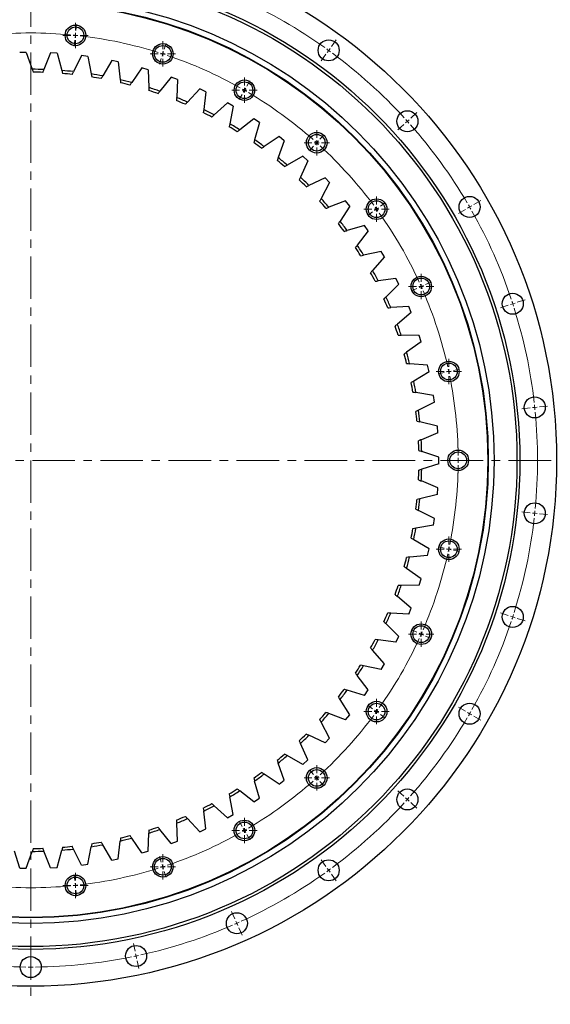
# Model space of a CAD drawing. Header units: millimetres. Extents: x -83 to 5272, y 4613 to 9294.
# Tile 5 of 10: x 1136 to 1691, y 7535 to 8565. Entities that reach past the tile are written whole.
import ezdxf

# ---------------------------------------------------------------- set-up
doc = ezdxf.new("R2010")
doc.units = ezdxf.units.MM
doc.header["$LTSCALE"] = 20
doc.linetypes.add('CENTER', pattern=[10.16, 6.35, -1.27, 1.27, -1.27])

# ---------------------------------------------------------------- blocks, each defined once
blk = doc.blocks.new('SW_CENTERMARKSYMBOL_3')
at = {"color": 0, "linetype": 'Continuous', "lineweight": 18}
for p, q in [((0, 5), (0, 13.25)), ((-5, 0), (-13.25, 0)), ((0, 0), (-2.5, 0)), ((0, 0), (0, 2.5)), ((0, 0), (0, -2.5)), ((0, 0), (2.5, 0)), ((5, 0), (13.25, 0)), ((0, -5), (0, -13.25))]:
    blk.add_line(p, q, dxfattribs=at)
blk = doc.blocks.new('SW_CENTERMARKSYMBOL_19')
at = {"color": 0, "linetype": 'Continuous', "lineweight": 18}
for p, q in [((0, 5), (0, 13.25)), ((-5, 0), (-13.25, 0)), ((0, 0), (-2.5, 0)), ((0, 0), (0, 2.5)), ((0, 0), (0, -2.5)), ((0, 0), (2.5, 0)), ((5, 0), (13.25, 0)), ((0, -5), (0, -13.25))]:
    blk.add_line(p, q, dxfattribs=at)
blk = doc.blocks.new('SW_CENTERMARKSYMBOL_20')
at = {"color": 0, "linetype": 'Continuous', "lineweight": 18}
for p, q in [((0, 5), (0, 13.25)), ((-5, 0), (-13.25, 0)), ((0, 0), (-2.5, 0)), ((0, 0), (0, 2.5)), ((0, 0), (0, -2.5)), ((0, 0), (2.5, 0)), ((5, 0), (13.25, 0)), ((0, -5), (0, -13.25))]:
    blk.add_line(p, q, dxfattribs=at)
blk = doc.blocks.new('SW_CENTERMARKSYMBOL_21')
at = {"color": 0, "linetype": 'Continuous', "lineweight": 18}
for p, q in [((0, 5), (0, 13.25)), ((-5, 0), (-13.25, 0)), ((0, 0), (-2.5, 0)), ((0, 0), (0, 2.5)), ((0, 0), (0, -2.5)), ((0, 0), (2.5, 0)), ((5, 0), (13.25, 0)), ((0, -5), (0, -13.25))]:
    blk.add_line(p, q, dxfattribs=at)
blk = doc.blocks.new('SW_CENTERMARKSYMBOL_22')
at = {"color": 0, "linetype": 'Continuous', "lineweight": 18}
for p, q in [((0, 5), (0, 13.25)), ((-5, 0), (-13.25, 0)), ((0, 0), (-2.5, 0)), ((0, 0), (0, 2.5)), ((0, 0), (0, -2.5)), ((0, 0), (2.5, 0)), ((5, 0), (13.25, 0)), ((0, -5), (0, -13.25))]:
    blk.add_line(p, q, dxfattribs=at)
blk = doc.blocks.new('SW_CENTERMARKSYMBOL_23')
at = {"color": 0, "linetype": 'Continuous', "lineweight": 18}
for p, q in [((0, 5), (0, 13.25)), ((-5, 0), (-13.25, 0)), ((0, 0), (-2.5, 0)), ((0, 0), (0, 2.5)), ((0, 0), (0, -2.5)), ((0, 0), (2.5, 0)), ((5, 0), (13.25, 0)), ((0, -5), (0, -13.25))]:
    blk.add_line(p, q, dxfattribs=at)
blk = doc.blocks.new('SW_CENTERMARKSYMBOL_24')
at = {"color": 0, "linetype": 'Continuous', "lineweight": 18}
for p, q in [((0, 5), (0, 13.25)), ((-5, 0), (-13.25, 0)), ((0, 0), (-2.5, 0)), ((0, 0), (0, 2.5)), ((0, 0), (0, -2.5)), ((0, 0), (2.5, 0)), ((5, 0), (13.25, 0)), ((0, -5), (0, -13.25))]:
    blk.add_line(p, q, dxfattribs=at)
blk = doc.blocks.new('SW_CENTERMARKSYMBOL_25')
at = {"color": 0, "linetype": 'Continuous', "lineweight": 18}
for p, q in [((0, 5), (0, 13.25)), ((-5, 0), (-13.25, 0)), ((0, 0), (-2.5, 0)), ((0, 0), (0, 2.5)), ((0, 0), (0, -2.5)), ((0, 0), (2.5, 0)), ((5, 0), (13.25, 0)), ((0, -5), (0, -13.25))]:
    blk.add_line(p, q, dxfattribs=at)
blk = doc.blocks.new('SW_CENTERMARKSYMBOL_26')
at = {"color": 0, "linetype": 'Continuous', "lineweight": 18}
for p, q in [((0, 5), (0, 13.25)), ((-5, 0), (-13.25, 0)), ((0, 0), (-2.5, 0)), ((0, 0), (0, 2.5)), ((0, 0), (0, -2.5)), ((0, 0), (2.5, 0)), ((5, 0), (13.25, 0)), ((0, -5), (0, -13.25))]:
    blk.add_line(p, q, dxfattribs=at)
blk = doc.blocks.new('SW_CENTERMARKSYMBOL_27')
at = {"color": 0, "linetype": 'Continuous', "lineweight": 18}
for p, q in [((0, 5), (0, 13.25)), ((-5, 0), (-13.25, 0)), ((0, 0), (-2.5, 0)), ((0, 0), (0, 2.5)), ((0, 0), (0, -2.5)), ((0, 0), (2.5, 0)), ((5, 0), (13.25, 0)), ((0, -5), (0, -13.25))]:
    blk.add_line(p, q, dxfattribs=at)
blk = doc.blocks.new('SW_CENTERMARKSYMBOL_28')
at = {"color": 0, "linetype": 'Continuous', "lineweight": 18}
for p, q in [((0, 5), (0, 13.25)), ((-5, 0), (-13.25, 0)), ((0, 0), (-2.5, 0)), ((0, 0), (0, 2.5)), ((0, 0), (0, -2.5)), ((0, 0), (2.5, 0)), ((5, 0), (13.25, 0)), ((0, -5), (0, -13.25))]:
    blk.add_line(p, q, dxfattribs=at)
blk = doc.blocks.new('SW_CENTERMARKSYMBOL_29')
at = {"color": 0, "linetype": 'Continuous', "lineweight": 18}
for p, q in [((0, 5), (0, 13.25)), ((-5, 0), (-13.25, 0)), ((0, 0), (-2.5, 0)), ((0, 0), (0, 2.5)), ((0, 0), (0, -2.5)), ((0, 0), (2.5, 0)), ((5, 0), (13.25, 0)), ((0, -5), (0, -13.25))]:
    blk.add_line(p, q, dxfattribs=at)
blk = doc.blocks.new('SW_CENTERMARKSYMBOL_30')
at = {"color": 0, "linetype": 'Continuous', "lineweight": 18}
for p, q in [((0, 5), (0, 13.25)), ((-5, 0), (-13.25, 0)), ((0, 0), (-2.5, 0)), ((0, 0), (0, 2.5)), ((0, 0), (0, -2.5)), ((0, 0), (2.5, 0)), ((5, 0), (13.25, 0)), ((0, -5), (0, -13.25))]:
    blk.add_line(p, q, dxfattribs=at)
blk = doc.blocks.new('SW_CENTERMARKSYMBOL_31')
at = {"color": 0, "linetype": 'Continuous', "lineweight": 18}
for p, q in [((0, 5), (0, 13.25)), ((-5, 0), (-13.25, 0)), ((0, 0), (-2.5, 0)), ((0, 0), (0, 2.5)), ((0, 0), (0, -2.5)), ((0, 0), (2.5, 0)), ((5, 0), (13.25, 0)), ((0, -5), (0, -13.25))]:
    blk.add_line(p, q, dxfattribs=at)
blk = doc.blocks.new('SW_CENTERMARKSYMBOL_32')
at = {"color": 0, "linetype": 'Continuous', "lineweight": 18}
for p, q in [((0, 5), (0, 13.25)), ((-5, 0), (-13.25, 0)), ((0, 0), (-2.5, 0)), ((0, 0), (0, 2.5)), ((0, 0), (0, -2.5)), ((0, 0), (2.5, 0)), ((5, 0), (13.25, 0)), ((0, -5), (0, -13.25))]:
    blk.add_line(p, q, dxfattribs=at)

msp = doc.modelspace()

# ---------------------------------------------------------------- linework, layer by layer
at = {"linetype": 'CENTER', "lineweight": 18, "ltscale": 0.35}
for p, q in [((1147.9, 8673.3), (1147.9, 7535.5)), ((580.8, 8104.4), (1715, 8104.3))]:
    msp.add_line(p, q, dxfattribs=at)
at = {"color": 0, "linetype": 'Continuous', "lineweight": 18}
for p, q in [((1195.2, 8553.9), (1195.8, 8560.1)), ((1194.7, 8548.9), (1194.4, 8546.4)), ((1194.7, 8548.9), (1194.9, 8551.4)), ((1194.1, 8544), (1193.5, 8537.7)), ((1287.6, 8534.3), (1289.5, 8540.2)), ((1462.4, 8537.2), (1467.4, 8544.1)), ((1286.1, 8529.5), (1285.3, 8527.1)), ((1286.1, 8529.5), (1286.8, 8531.9)), ((1456.5, 8529.1), (1451.5, 8522.2)), ((1459.5, 8533.2), (1458, 8531.1)), ((1459.5, 8533.2), (1460.9, 8535.2)), ((1284.5, 8524.7), (1282.6, 8518.8)), ((1373.9, 8495.8), (1377.1, 8501.2)), ((1368.9, 8487.2), (1365.8, 8481.8)), ((1371.4, 8491.5), (1370.2, 8489.3)), ((1371.4, 8491.5), (1372.7, 8493.7)), ((1545.5, 8462.4), (1551.8, 8468.1)), ((1538.1, 8455.7), (1531.8, 8450)), ((1541.8, 8459), (1539.9, 8457.3)), ((1541.8, 8459), (1543.7, 8460.7)), ((1450.4, 8440.3), (1454.6, 8444.9)), ((1447, 8436.6), (1445.4, 8434.7)), ((1447, 8436.6), (1448.7, 8438.4)), ((1443.7, 8432.9), (1439.5, 8428.2)), ((1513.6, 8370.1), (1518.7, 8373.7)), ((1611.2, 8371.9), (1618.6, 8376.1)), ((1505.5, 8364.2), (1500.5, 8360.5)), ((1509.6, 8367.1), (1507.5, 8365.7)), ((1509.6, 8367.1), (1511.6, 8368.6)), ((1602.6, 8366.9), (1595.2, 8362.6)), ((1606.9, 8369.4), (1604.8, 8368.1)), ((1606.9, 8369.4), (1609.1, 8370.6)), ((1560.8, 8288.2), (1566.6, 8290.8)), ((1551.7, 8284.2), (1546, 8281.6)), ((1556.3, 8286.2), (1554, 8285.2)), ((1556.3, 8286.2), (1558.6, 8287.2)), ((1656.7, 8269.7), (1664.8, 8272.3)), ((1647.2, 8266.6), (1639.1, 8264)), ((1652, 8268.2), (1649.6, 8267.4)), ((1652, 8268.2), (1654.4, 8268.9)), ((1585.2, 8197.3), (1582.7, 8196.8)), ((1585.2, 8197.3), (1587.6, 8197.8)), ((1590, 8198.4), (1596.2, 8199.7)), ((1580.3, 8196.3), (1574.2, 8195)), ((1670.1, 8159.3), (1661.6, 8158.4)), ((1675, 8159.8), (1672.5, 8159.5)), ((1675, 8159.8), (1677.5, 8160)), ((1680, 8160.3), (1688.4, 8161.2)), ((1589.9, 8104.4), (1583.7, 8104.4)), ((1594.9, 8104.4), (1592.4, 8104.4)), ((1594.9, 8104.4), (1597.4, 8104.4)), ((1599.9, 8104.4), (1606.2, 8104.4)), ((1670.1, 8049.5), (1661.6, 8050.4)), ((1675, 8049), (1672.5, 8049.2)), ((1675, 8049), (1677.5, 8048.7)), ((1680, 8048.5), (1688.4, 8047.6)), ((1580.3, 8012.5), (1574.2, 8013.8)), ((1585.2, 8011.4), (1582.7, 8012)), ((1585.2, 8011.4), (1587.6, 8010.9)), ((1590, 8010.4), (1596.2, 8009.1)), ((1647.2, 7942.1), (1639.1, 7944.8)), ((1652, 7940.6), (1649.6, 7941.4)), ((1652, 7940.6), (1654.4, 7939.8)), ((1656.7, 7939.1), (1664.8, 7936.4)), ((1551.7, 7924.6), (1546, 7927.1)), ((1556.3, 7922.6), (1554, 7923.6)), ((1556.3, 7922.6), (1558.6, 7921.6)), ((1560.8, 7920.5), (1566.6, 7918)), ((1505.5, 7844.6), (1500.5, 7848.3)), ((1509.6, 7841.6), (1507.5, 7843.1)), ((1509.6, 7841.6), (1511.6, 7840.2)), ((1513.6, 7838.7), (1518.7, 7835)), ((1602.6, 7841.9), (1595.2, 7846.1)), ((1606.9, 7839.4), (1604.8, 7840.6)), ((1606.9, 7839.4), (1609.1, 7838.1)), ((1611.2, 7836.9), (1618.6, 7832.6)), ((1443.7, 7775.9), (1439.5, 7780.6)), ((1447, 7772.2), (1445.4, 7774.1)), ((1447, 7772.2), (1448.7, 7770.3)), ((1450.4, 7768.5), (1454.6, 7763.8)), ((1538.1, 7753.1), (1531.8, 7758.8)), ((1541.8, 7749.7), (1539.9, 7751.4)), ((1541.8, 7749.7), (1543.7, 7748.1)), ((1545.5, 7746.4), (1551.8, 7740.7)), ((1368.9, 7721.6), (1365.8, 7727)), ((1371.4, 7717.3), (1370.2, 7719.4)), ((1371.4, 7717.3), (1372.7, 7715.1)), ((1373.9, 7712.9), (1377.1, 7707.5)), ((1284.5, 7684), (1282.6, 7690)), ((1456.5, 7679.6), (1451.5, 7686.5)), ((1286.1, 7679.3), (1285.3, 7681.6)), ((1286.1, 7679.3), (1286.8, 7676.9)), ((1287.6, 7674.5), (1289.5, 7668.6)), ((1459.5, 7675.6), (1458, 7677.6)), ((1459.5, 7675.6), (1460.9, 7673.6)), ((1194.1, 7664.8), (1193.5, 7671)), ((1194.7, 7659.8), (1194.4, 7662.3)), ((1462.4, 7671.6), (1467.4, 7664.7)), ((1194.7, 7659.8), (1194.9, 7657.3)), ((1195.2, 7654.9), (1195.8, 7648.6)), ((1361.5, 7624.8), (1358, 7632.5)), ((1363.5, 7620.2), (1362.5, 7622.5)), ((1363.5, 7620.2), (1364.5, 7617.9)), ((1365.5, 7615.6), (1369, 7607.9)), ((1257.1, 7590.9), (1255.3, 7599.2)), ((1147.9, 7579.4), (1147.9, 7587.9)), ((1258.1, 7586), (1257.6, 7588.4)), ((1258.1, 7586), (1258.6, 7583.5)), ((1259.2, 7581.1), (1260.9, 7572.8)), ((1147.9, 7574.4), (1147.9, 7576.9)), ((1147.9, 7574.4), (1147.9, 7571.9)), ((1147.9, 7569.4), (1147.9, 7560.9))]:
    msp.add_line(p, q, dxfattribs=at)
at = {"lineweight": 25}
for p, q in [((1143.3, 8531.1), (1136.4, 8531)), ((1143.3, 8531.1), (1149.5, 8513.4)), ((1168.7, 8530.6), (1161.8, 8513.1)), ((1175.6, 8530.2), (1168.7, 8530.6)), ((1175.6, 8530.2), (1180.5, 8512.1)), ((1200.9, 8527.8), (1192.7, 8510.9)), ((1207.7, 8526.9), (1200.9, 8527.8)), ((1207.7, 8526.9), (1211.2, 8508.5)), ((1232.7, 8522.6), (1223.3, 8506.4)), ((1239.5, 8521.2), (1232.7, 8522.6)), ((1239.5, 8521.2), (1241.6, 8502.5)), ((1264.1, 8515), (1253.5, 8499.5)), ((1270.8, 8513), (1264.1, 8515)), ((1270.8, 8513), (1271.4, 8494.3)), ((1294.8, 8505), (1283.1, 8490.4)), ((1301.3, 8502.6), (1294.8, 8505)), ((1301.3, 8502.6), (1300.6, 8483.8)), ((1324.7, 8492.8), (1311.9, 8479.1)), ((1331, 8489.8), (1324.7, 8492.8)), ((1331, 8489.8), (1328.8, 8471.2)), ((1353.6, 8478.3), (1339.7, 8465.6)), ((1359.6, 8474.9), (1353.6, 8478.3)), ((1359.6, 8474.9), (1356, 8456.5)), ((1381.3, 8461.7), (1366.5, 8450.1)), ((1387, 8457.8), (1381.3, 8461.7)), ((1387, 8457.8), (1382.1, 8439.7)), ((1407.6, 8443), (1392, 8432.5)), ((1413.1, 8438.7), (1406.8, 8421.1)), ((1413.1, 8438.7), (1407.6, 8443)), ((1432.5, 8422.4), (1416.1, 8413.1)), ((1437.6, 8417.7), (1430, 8400.6)), ((1437.6, 8417.7), (1432.5, 8422.4)), ((1455.7, 8399.9), (1438.7, 8392)), ((1460.5, 8394.9), (1451.6, 8378.4)), ((1460.5, 8394.9), (1455.7, 8399.9)), ((1477.2, 8375.8), (1459.7, 8369.2)), ((1481.6, 8370.4), (1477.2, 8375.8)), ((1481.6, 8370.4), (1471.4, 8354.7)), ((1496.8, 8350.1), (1478.8, 8344.8)), ((1500.7, 8344.4), (1489.4, 8329.5)), ((1500.7, 8344.4), (1496.8, 8350.1)), ((1514.4, 8323), (1496, 8319.1)), ((1517.9, 8317.1), (1514.4, 8323)), ((1517.9, 8317.1), (1505.5, 8303)), ((1529.9, 8294.7), (1511.3, 8292.2)), ((1532.9, 8288.5), (1529.9, 8294.7)), ((1532.9, 8288.5), (1519.5, 8275.4)), ((1543.2, 8265.3), (1524.4, 8264.2)), ((1545.7, 8258.9), (1543.2, 8265.3)), ((1545.7, 8258.9), (1531.3, 8246.8)), ((1554.2, 8234.9), (1535.4, 8235.2)), ((1556.3, 8228.3), (1541, 8217.4)), ((1556.3, 8228.3), (1554.2, 8234.9)), ((1562.9, 8203.8), (1544.2, 8205.5)), ((1564.5, 8197.1), (1562.9, 8203.8)), ((1564.5, 8197.1), (1548.4, 8187.3)), ((1569.2, 8172.2), (1550.7, 8175.3)), ((1570.3, 8165.3), (1569.2, 8172.2)), ((1570.3, 8165.3), (1553.6, 8156.8)), ((1573.2, 8140.1), (1554.9, 8144.6)), ((1573.7, 8133.2), (1573.2, 8140.1)), ((1573.7, 8133.2), (1556.4, 8126)), ((1574.6, 8107.8), (1556.8, 8113.7)), ((1574.6, 8100.9), (1574.6, 8107.8)), ((1574.6, 8100.9), (1556.8, 8095)), ((1573.7, 8075.6), (1556.4, 8082.8)), ((1573.2, 8068.7), (1573.7, 8075.6)), ((1573.2, 8068.7), (1554.9, 8064.1)), ((1570.3, 8043.4), (1553.6, 8051.9)), ((1569.2, 8036.6), (1570.3, 8043.4)), ((1569.2, 8036.6), (1550.7, 8033.5)), ((1564.5, 8011.7), (1548.4, 8021.4)), ((1562.9, 8004.9), (1544.2, 8003.2)), ((1562.9, 8004.9), (1564.5, 8011.7)), ((1556.3, 7980.4), (1541, 7991.4)), ((1554.2, 7973.8), (1535.4, 7973.5)), ((1554.2, 7973.8), (1556.3, 7980.4)), ((1545.7, 7949.9), (1531.3, 7962)), ((1543.2, 7943.5), (1524.4, 7944.6)), ((1543.2, 7943.5), (1545.7, 7949.9)), ((1532.9, 7920.3), (1519.5, 7933.4)), ((1529.9, 7914.1), (1532.9, 7920.3)), ((1529.9, 7914.1), (1511.3, 7916.6)), ((1517.9, 7891.7), (1505.5, 7905.8)), ((1514.4, 7885.7), (1496, 7889.6)), ((1514.4, 7885.7), (1517.9, 7891.7)), ((1500.7, 7864.3), (1489.4, 7879.3)), ((1496.8, 7858.6), (1478.8, 7863.9)), ((1496.8, 7858.6), (1500.7, 7864.3)), ((1481.6, 7838.3), (1471.4, 7854.1)), ((1477.2, 7832.9), (1459.7, 7839.6)), ((1477.2, 7832.9), (1481.6, 7838.3)), ((1460.5, 7813.8), (1451.6, 7830.4)), ((1455.7, 7808.8), (1438.7, 7816.8)), ((1437.6, 7791), (1430, 7808.2)), ((1455.7, 7808.8), (1460.5, 7813.8)), ((1413.1, 7770), (1406.8, 7787.7)), ((1432.5, 7786.4), (1416.1, 7795.6)), ((1432.5, 7786.4), (1437.6, 7791)), ((1407.6, 7765.8), (1392, 7776.2)), ((1387, 7750.9), (1382.1, 7769)), ((1407.6, 7765.8), (1413.1, 7770)), ((1381.3, 7747.1), (1366.5, 7758.7)), ((1359.6, 7733.9), (1356, 7752.3)), ((1381.3, 7747.1), (1387, 7750.9)), ((1331, 7718.9), (1328.8, 7737.6)), ((1353.6, 7730.5), (1339.7, 7743.1)), ((1301.3, 7706.2), (1300.6, 7724.9)), ((1324.7, 7716), (1311.9, 7729.7)), ((1353.6, 7730.5), (1359.6, 7733.9)), ((1270.8, 7695.7), (1271.4, 7714.5)), ((1294.8, 7703.7), (1283.1, 7718.4)), ((1324.7, 7716), (1331, 7718.9)), ((1239.5, 7687.6), (1241.6, 7706.2)), ((1264.1, 7693.8), (1253.5, 7709.2)), ((1294.8, 7703.7), (1301.3, 7706.2)), ((1136.4, 7677.8), (1130.8, 7695.7)), ((1143.3, 7677.7), (1149.5, 7695.4)), ((1168.7, 7678.2), (1161.8, 7695.6)), ((1175.6, 7678.6), (1180.5, 7696.7)), ((1200.9, 7680.9), (1192.7, 7697.8)), ((1207.7, 7681.9), (1211.2, 7700.3)), ((1232.7, 7686.2), (1223.3, 7702.4)), ((1264.1, 7693.8), (1270.8, 7695.7)), ((1232.7, 7686.2), (1239.5, 7687.6)), ((1136.4, 7677.8), (1143.3, 7677.7)), ((1168.7, 7678.2), (1175.6, 7678.6)), ((1200.9, 7680.9), (1207.7, 7681.9))]:
    msp.add_line(p, q, dxfattribs=at)
for centre, radius in [((1147.9, 8104.4), 550), ((1147.9, 8104.4), 511.5), ((1147.9, 8104.4), 508.5), ((1147.9, 8104.4), 484.5), ((1147.9, 8104.4), 478.5), ((1147.9, 8104.4), 478), ((1194.7, 8548.9), 10.8), ((1194.7, 8548.9), 8.75), ((1286.1, 8529.5), 10.7), ((1286.1, 8529.5), 8.75), ((1459.5, 8533.2), 11), ((1371.4, 8491.5), 10.7), ((1371.4, 8491.5), 8.75), ((1541.8, 8459), 11), ((1447, 8436.6), 10.8), ((1447, 8436.6), 8.75), ((1509.6, 8367.1), 10.8), ((1509.6, 8367.1), 8.75), ((1606.9, 8369.4), 11), ((1556.3, 8286.2), 10.7), ((1556.3, 8286.2), 8.75), ((1652, 8268.2), 11), ((1585.2, 8197.3), 10.8), ((1585.2, 8197.3), 8.75), ((1675, 8159.8), 11), ((1594.9, 8104.4), 10.8), ((1594.9, 8104.4), 8.75), ((1675, 8049), 11), ((1585.2, 8011.4), 10.8), ((1585.2, 8011.4), 8.75), ((1652, 7940.6), 11), ((1556.3, 7922.6), 10.8), ((1556.3, 7922.6), 8.75), ((1509.6, 7841.6), 10.8), ((1509.6, 7841.6), 8.75), ((1606.9, 7839.4), 11), ((1447, 7772.2), 10.8), ((1447, 7772.2), 8.75), ((1541.8, 7749.7), 11), ((1371.4, 7717.3), 10.8), ((1371.4, 7717.3), 8.75), ((1286.1, 7679.3), 10.7), ((1286.1, 7679.3), 8.75), ((1459.5, 7675.6), 11), ((1194.7, 7659.8), 10.8), ((1194.7, 7659.8), 8.75), ((1363.5, 7620.2), 11), ((1258.1, 7586), 11), ((1147.9, 7574.4), 11)]:
    msp.add_circle(centre, radius, dxfattribs=at)
at = {"color": 0, "linetype": 'Continuous', "lineweight": 18}
for radius, start, end in [(530, 54.5405, 65.4595), (447, 84.6409, 95.3591), (447, 84, 84.3204), (447, 83.6796, 84), (447, 72.6409, 83.3591), (447, 72, 72.3204), (447, 71.6796, 72), (447, 60.6409, 71.3591), (530, 54, 54.2703), (530, 53.7297, 54), (530, 42.5405, 53.4595), (447, 60, 60.3204), (447, 59.6796, 60), (447, 48.6409, 59.3591), (530, 42, 42.2703), (530, 41.7297, 42), (530, 30.5405, 41.4595), (447, 48, 48.3204), (447, 47.6796, 48), (447, 36.6409, 47.3591), (447, 36, 36.3204), (447, 35.6796, 36), (447, 24.6409, 35.3591), (530, 30, 30.2703), (530, 29.7297, 30), (530, 18.5405, 29.4595), (447, 24, 24.3204), (447, 23.6796, 24), (447, 12.6409, 23.3591), (530, 18, 18.2703), (530, 17.7297, 18), (530, 6.5405, 17.4595), (447, 12, 12.3204), (447, 11.6796, 12), (447, 0.6409, 11.3591), (530, 6, 6.2703), (530, 5.7297, 6), (530, 354.5405, 5.4595), (447, 0, 0.3204), (447, 348.6409, 359.3591), (447, 359.6796, 0), (530, 342.5405, 353.4595), (530, 353.7297, 354), (530, 354, 354.2703), (447, 348, 348.3204), (447, 336.6409, 347.3591), (447, 347.6796, 348), (530, 341.7297, 342), (530, 342, 342.2703), (530, 330.5405, 341.4595), (447, 335.6796, 336), (447, 336, 336.3204), (447, 324.6409, 335.3591), (447, 312.6409, 323.3591), (447, 323.6796, 324), (447, 324, 324.3204), (530, 329.7297, 330), (530, 330, 330.2703), (530, 318.5405, 329.4595), (447, 300.6409, 311.3591), (447, 311.6796, 312), (447, 312, 312.3204), (530, 306.5405, 317.4595), (530, 317.7297, 318), (530, 318, 318.2703), (447, 288.6409, 299.3591), (447, 299.6796, 300), (447, 300, 300.3204), (447, 276.6409, 287.3591), (447, 287.6796, 288), (447, 288, 288.3204), (530, 294.5405, 305.4595), (530, 305.7297, 306), (530, 306, 306.2703), (447, 264.6409, 275.3591), (447, 275.6796, 276), (447, 276, 276.3204), (530, 294, 294.2703), (530, 282.5405, 293.4595), (530, 293.7297, 294), (530, 258.5405, 269.4595), (530, 270.5405, 281.4595), (530, 281.7297, 282), (530, 282, 282.2703), (530, 269.7297, 270), (530, 270, 270.2703)]:
    msp.add_arc((1147.9, 8104.4), radius, start, end, dxfattribs=at)
at = {"lineweight": 25}
for radius, start, end in [(409, 88.0556, 89.7757), (406, 88.2063, 89.625), (409, 83.7183, 85.4383), (406, 83.869, 85.2877), (409, 79.3809, 81.101), (406, 79.5316, 80.9503), (409, 75.0436, 76.7636), (406, 75.1943, 76.613), (409, 70.7062, 72.4263), (406, 70.8569, 72.2756), (406, 66.5196, 67.9383), (409, 66.3689, 68.0889), (406, 62.1822, 63.6009), (409, 62.0315, 63.7516), (409, 57.6942, 59.4142), (406, 57.8449, 59.2636), (406, 53.5075, 54.9262), (409, 53.3568, 55.0769), (406, 49.1702, 50.5889), (409, 49.0195, 50.7395), (406, 44.8328, 46.2515), (409, 44.6821, 46.4022), (406, 40.4955, 41.9142), (409, 40.3448, 42.0648), (406, 36.1581, 37.5768), (409, 36.0074, 37.7275), (406, 31.8208, 33.2395), (409, 31.6701, 33.3901), (406, 27.4834, 28.9021), (409, 27.3327, 29.0528), (406, 23.1461, 24.5648), (409, 22.9954, 24.7154), (406, 18.8087, 20.2274), (409, 18.658, 20.3781), (406, 14.4714, 15.8901), (409, 14.3207, 16.0407), (409, 9.9833, 11.7034), (406, 10.134, 11.5527), (409, 5.646, 7.366), (406, 5.7967, 7.2154), (409, 1.3086, 3.0287), (406, 1.4593, 2.878), (409, 356.9713, 358.6914), (406, 357.122, 358.5407), (409, 352.634, 354.354), (406, 352.7846, 354.2033), (406, 348.4473, 349.866), (409, 348.2966, 350.0167), (406, 344.1099, 345.5286), (409, 343.9593, 345.6793), (406, 339.7726, 341.1913), (409, 339.6219, 341.342), (406, 335.4352, 336.8539), (409, 335.2846, 337.0046), (406, 331.0979, 332.5166), (409, 330.9472, 332.6673), (406, 326.7605, 328.1792), (409, 326.6099, 328.3299), (406, 322.4232, 323.8419), (409, 322.2725, 323.9926), (406, 318.0858, 319.5045), (409, 317.9352, 319.6552), (406, 313.7485, 315.1672), (409, 313.5978, 315.3179), (406, 309.4111, 310.8298), (409, 309.2605, 310.9805), (406, 305.0738, 306.4925), (409, 304.9231, 306.6432), (406, 300.7364, 302.1551), (409, 300.5858, 302.3058), (406, 296.3991, 297.8178), (409, 296.2484, 297.9685), (406, 292.0617, 293.4804), (409, 291.9111, 293.6311), (409, 287.5737, 289.2938), (406, 287.7244, 289.1431), (406, 279.0497, 280.4684), (409, 283.2364, 284.9564), (406, 283.387, 284.8057), (409, 270.2243, 271.9444), (406, 270.375, 271.7937), (409, 274.5617, 276.2817), (406, 274.7123, 276.131), (409, 278.899, 280.6191)]:
    msp.add_arc((1147.9, 8104.4), radius, start, end, dxfattribs=at)
for points in [[(1149.5, 8513.4), (1149.9, 8512.4), (1150.2, 8511.4), (1150.6, 8510.4)], [(1160.6, 8510.2), (1161, 8511.2), (1161.4, 8512.2), (1161.8, 8513.1)], [(1180.5, 8512.1), (1180.7, 8511.1), (1181, 8510), (1181.3, 8509)], [(1191.3, 8508.1), (1191.8, 8509), (1192.2, 8510), (1192.7, 8510.9)], [(1211.2, 8508.5), (1211.4, 8507.4), (1211.6, 8506.4), (1211.8, 8505.3)], [(1221.7, 8503.6), (1222.2, 8504.5), (1222.8, 8505.5), (1223.3, 8506.4)], [(1241.6, 8502.5), (1241.7, 8501.5), (1241.8, 8500.4), (1241.9, 8499.3)], [(1251.7, 8496.9), (1252.3, 8497.8), (1252.9, 8498.6), (1253.5, 8499.5)], [(1271.4, 8494.3), (1271.5, 8493.2), (1271.5, 8492.2), (1271.5, 8491.1)], [(1281.1, 8487.9), (1281.7, 8488.8), (1282.4, 8489.6), (1283.1, 8490.4)], [(1300.6, 8483.8), (1300.5, 8482.8), (1300.5, 8481.7), (1300.4, 8480.7)], [(1309.7, 8476.8), (1310.4, 8477.5), (1311.1, 8478.3), (1311.9, 8479.1)], [(1328.8, 8471.2), (1328.7, 8470.2), (1328.6, 8469.1), (1328.4, 8468)], [(1337.4, 8463.5), (1338.2, 8464.2), (1339, 8464.9), (1339.7, 8465.6)], [(1356, 8456.5), (1355.8, 8455.4), (1355.6, 8454.4), (1355.4, 8453.3)], [(1364, 8448.1), (1364.8, 8448.8), (1365.7, 8449.4), (1366.5, 8450.1)], [(1382.1, 8439.7), (1381.8, 8438.7), (1381.5, 8437.7), (1381.2, 8436.7)], [(1389.4, 8430.8), (1390.3, 8431.4), (1391.1, 8432), (1392, 8432.5)], [(1406.8, 8421.1), (1406.4, 8420.1), (1406, 8419.1), (1405.7, 8418.1)], [(1413.4, 8411.6), (1414.3, 8412.1), (1415.2, 8412.6), (1416.1, 8413.1)], [(1430, 8400.6), (1429.5, 8399.6), (1429.1, 8398.6), (1428.7, 8397.7)], [(1435.8, 8390.6), (1436.8, 8391.1), (1437.8, 8391.5), (1438.7, 8392)], [(1451.6, 8378.4), (1451.1, 8377.5), (1450.6, 8376.5), (1450, 8375.6)], [(1456.7, 8368), (1457.7, 8368.4), (1458.7, 8368.8), (1459.7, 8369.2)], [(1471.4, 8354.7), (1470.8, 8353.8), (1470.3, 8352.9), (1469.7, 8352)], [(1475.7, 8343.9), (1476.7, 8344.2), (1477.8, 8344.5), (1478.8, 8344.8)], [(1489.4, 8329.5), (1488.8, 8328.6), (1488.1, 8327.8), (1487.5, 8326.9)], [(1492.9, 8318.4), (1493.9, 8318.7), (1495, 8318.9), (1496, 8319.1)], [(1505.5, 8303), (1504.8, 8302.2), (1504.1, 8301.4), (1503.4, 8300.6)], [(1508.1, 8291.7), (1509.2, 8291.9), (1510.2, 8292), (1511.3, 8292.2)], [(1519.5, 8275.4), (1518.7, 8274.6), (1517.9, 8273.9), (1517.2, 8273.2)], [(1521.2, 8264), (1522.3, 8264), (1523.4, 8264.1), (1524.4, 8264.2)], [(1531.3, 8246.8), (1530.5, 8246.1), (1529.7, 8245.4), (1528.9, 8244.8)], [(1532.2, 8235.3), (1533.3, 8235.3), (1534.4, 8235.2), (1535.4, 8235.2)], [(1541, 8217.4), (1540.1, 8216.8), (1539.3, 8216.2), (1538.4, 8215.5)], [(1541, 8205.8), (1542.1, 8205.7), (1543.2, 8205.6), (1544.2, 8205.5)], [(1548.4, 8187.3), (1547.5, 8186.8), (1546.6, 8186.2), (1545.7, 8185.7)], [(1547.6, 8175.8), (1548.6, 8175.6), (1549.7, 8175.5), (1550.7, 8175.3)], [(1553.6, 8156.8), (1552.6, 8156.3), (1551.7, 8155.9), (1550.7, 8155.4)], [(1551.9, 8145.4), (1552.9, 8145.1), (1553.9, 8144.9), (1554.9, 8144.6)], [(1556.4, 8126), (1555.4, 8125.6), (1554.4, 8125.2), (1553.4, 8124.8)], [(1553.8, 8114.7), (1554.8, 8114.4), (1555.8, 8114.1), (1556.8, 8113.7)], [(1556.8, 8095), (1555.8, 8094.7), (1554.8, 8094.4), (1553.8, 8094)], [(1553.4, 8084), (1554.4, 8083.6), (1555.4, 8083.2), (1556.4, 8082.8)], [(1554.9, 8064.1), (1553.9, 8063.9), (1552.9, 8063.6), (1551.9, 8063.4)], [(1550.7, 8053.4), (1551.7, 8052.9), (1552.6, 8052.4), (1553.6, 8051.9)], [(1550.7, 8033.5), (1549.7, 8033.3), (1548.6, 8033.1), (1547.6, 8032.9)], [(1545.7, 8023.1), (1546.6, 8022.5), (1547.5, 8022), (1548.4, 8021.4)], [(1544.2, 8003.2), (1543.2, 8003.1), (1542.1, 8003), (1541, 8002.9)], [(1538.4, 7993.2), (1539.3, 7992.6), (1540.1, 7992), (1541, 7991.4)], [(1535.4, 7973.5), (1534.4, 7973.5), (1533.3, 7973.5), (1532.2, 7973.5)], [(1528.9, 7964), (1529.7, 7963.3), (1530.5, 7962.6), (1531.3, 7962)], [(1524.4, 7944.6), (1523.4, 7944.7), (1522.3, 7944.7), (1521.2, 7944.8)], [(1517.2, 7935.6), (1517.9, 7934.9), (1518.7, 7934.1), (1519.5, 7933.4)], [(1511.3, 7916.6), (1510.2, 7916.7), (1509.2, 7916.9), (1508.1, 7917)], [(1503.4, 7908.2), (1504.1, 7907.4), (1504.8, 7906.6), (1505.5, 7905.8)], [(1496, 7889.6), (1495, 7889.9), (1493.9, 7890.1), (1492.9, 7890.3)], [(1487.5, 7881.8), (1488.1, 7881), (1488.8, 7880.1), (1489.4, 7879.3)], [(1478.8, 7863.9), (1477.8, 7864.2), (1476.7, 7864.5), (1475.7, 7864.8)], [(1469.7, 7856.8), (1470.3, 7855.9), (1470.8, 7855), (1471.4, 7854.1)], [(1459.7, 7839.6), (1458.7, 7840), (1457.7, 7840.4), (1456.7, 7840.7)], [(1450, 7833.2), (1450.6, 7832.2), (1451.1, 7831.3), (1451.6, 7830.4)], [(1438.7, 7816.8), (1437.8, 7817.2), (1436.8, 7817.7), (1435.8, 7818.1)], [(1428.7, 7811.1), (1429.1, 7810.1), (1429.5, 7809.2), (1430, 7808.2)], [(1416.1, 7795.6), (1415.2, 7796.1), (1414.3, 7796.7), (1413.4, 7797.2)], [(1405.7, 7790.7), (1406, 7789.7), (1406.4, 7788.7), (1406.8, 7787.7)], [(1392, 7776.2), (1391.1, 7776.8), (1390.3, 7777.4), (1389.4, 7778)], [(1381.2, 7772.1), (1381.5, 7771.1), (1381.8, 7770.1), (1382.1, 7769)], [(1355.4, 7755.4), (1355.6, 7754.4), (1355.8, 7753.3), (1356, 7752.3)], [(1366.5, 7758.7), (1365.7, 7759.3), (1364.8, 7760), (1364, 7760.7)], [(1339.7, 7743.1), (1339, 7743.9), (1338.2, 7744.6), (1337.4, 7745.3)], [(1328.4, 7740.7), (1328.6, 7739.7), (1328.7, 7738.6), (1328.8, 7737.6)], [(1300.4, 7728.1), (1300.5, 7727), (1300.5, 7726), (1300.6, 7724.9)], [(1311.9, 7729.7), (1311.1, 7730.5), (1310.4, 7731.2), (1309.7, 7732)], [(1271.5, 7717.7), (1271.5, 7716.6), (1271.5, 7715.5), (1271.4, 7714.5)], [(1283.1, 7718.4), (1282.4, 7719.2), (1281.7, 7720), (1281.1, 7720.8)], [(1211.8, 7703.4), (1211.6, 7702.4), (1211.4, 7701.3), (1211.2, 7700.3)], [(1223.3, 7702.4), (1222.8, 7703.3), (1222.2, 7704.2), (1221.7, 7705.1)], [(1241.9, 7709.4), (1241.8, 7708.4), (1241.7, 7707.3), (1241.6, 7706.2)], [(1253.5, 7709.2), (1252.9, 7710.1), (1252.3, 7711), (1251.7, 7711.9)], [(1150.6, 7698.4), (1150.2, 7697.4), (1149.9, 7696.4), (1149.5, 7695.4)], [(1161.8, 7695.6), (1161.4, 7696.6), (1161, 7697.6), (1160.6, 7698.6)], [(1181.3, 7699.8), (1181, 7698.7), (1180.7, 7697.7), (1180.5, 7696.7)], [(1192.7, 7697.8), (1192.2, 7698.8), (1191.8, 7699.7), (1191.3, 7700.7)]]:
    msp.add_open_spline(points, degree=3, dxfattribs=at)

# ---------------------------------------------------------------- block references
at = {"lineweight": 18}
for name, p in [('SW_CENTERMARKSYMBOL_19', (1194.7, 8548.9)), ('SW_CENTERMARKSYMBOL_20', (1286.1, 8529.5)), ('SW_CENTERMARKSYMBOL_21', (1371.4, 8491.5)), ('SW_CENTERMARKSYMBOL_22', (1447, 8436.6)), ('SW_CENTERMARKSYMBOL_23', (1509.6, 8367.1)), ('SW_CENTERMARKSYMBOL_32', (1556.3, 8286.2)), ('SW_CENTERMARKSYMBOL_31', (1585.2, 8197.3)), ('SW_CENTERMARKSYMBOL_30', (1594.9, 8104.4)), ('SW_CENTERMARKSYMBOL_29', (1585.2, 8011.4)), ('SW_CENTERMARKSYMBOL_28', (1556.3, 7922.6)), ('SW_CENTERMARKSYMBOL_27', (1509.6, 7841.6)), ('SW_CENTERMARKSYMBOL_26', (1447, 7772.2)), ('SW_CENTERMARKSYMBOL_25', (1371.4, 7717.3)), ('SW_CENTERMARKSYMBOL_24', (1286.1, 7679.3)), ('SW_CENTERMARKSYMBOL_3', (1194.7, 7659.8))]:
    msp.add_blockref(name, p, dxfattribs=at)

doc.saveas('drawing.dxf')
